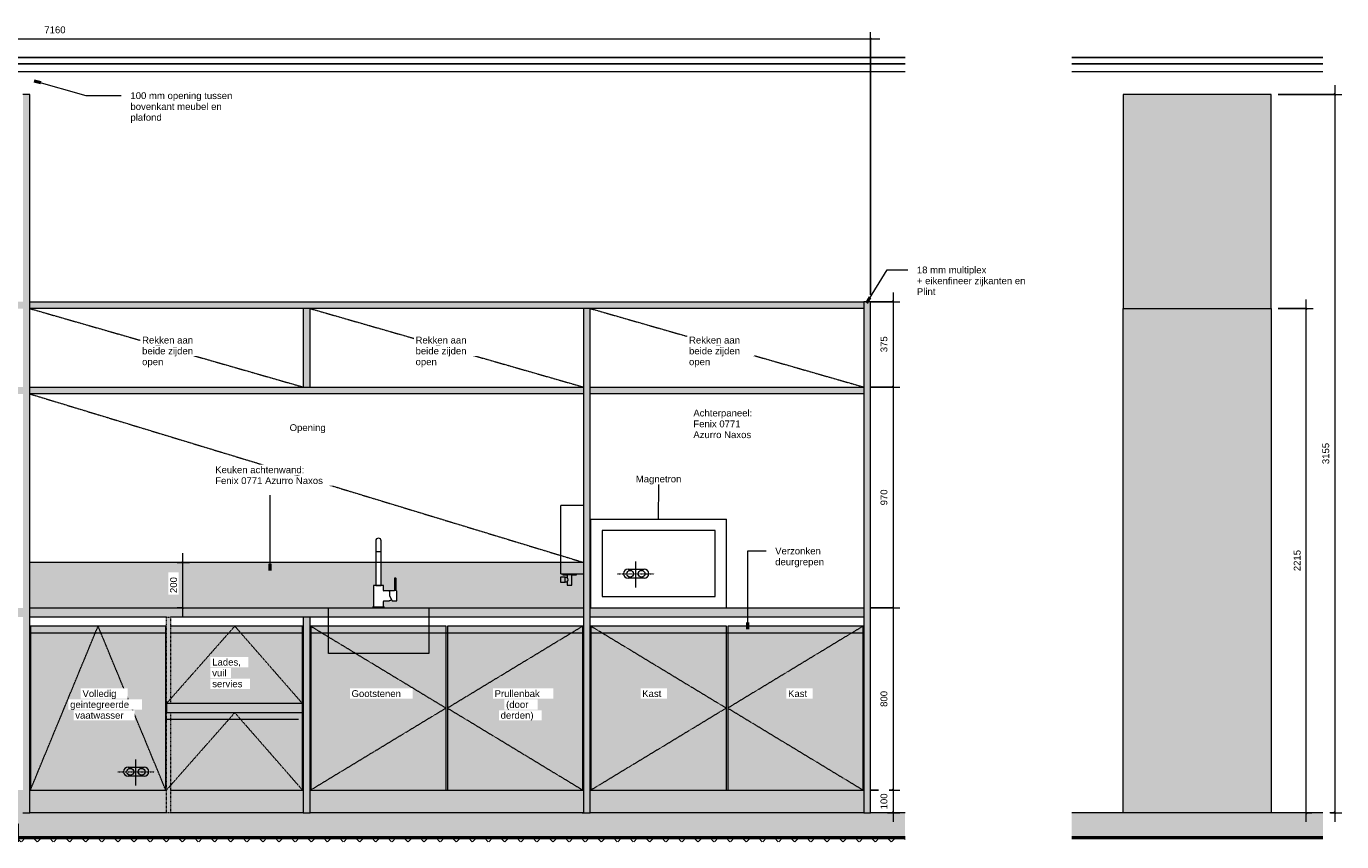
# Model space of a CAD drawing. Header units: millimetres. Extents: x 117981 to 165143, y 10338 to 94007.
# Tile 3 of 5: x 139698 to 145471, y 10523 to 14104. Entities that reach past the tile are written whole.
import ezdxf

# ---------------------------------------------------------------- set-up
doc = ezdxf.new("R2010")
doc.units = ezdxf.units.MM
for name, pattern in [('Dash dot Small', [6.35, 3.175, -1.5875, 0, -1.5875]), ('Dash xSmall', [4.7625, 2.38125, -2.38125]), ('Overhead xxSmall', [2.579688, 1.5875, -0.992188])]:
    doc.linetypes.add(name, pattern=pattern)
for name, color, linetype, lineweight in [('0-3', 90, 'Continuous', 5), ('A----M-', 8, 'Continuous', 5), ('A----M--20', 8, 'Continuous', 5), ('A09-NT--1', 10, 'Continuous', 50), ('A09-NT--2', 90, 'Continuous', 13), ('A09-NT--3', 7, 'Continuous', 13), ('A22-----1', 1, 'Continuous', 9), ('A23-----1', 9, 'Continuous', 5), ('A23-----2', 55, 'Continuous', 9), ('A23-----3', 250, 'Continuous', 13), ('A23-----4', 10, 'Continuous', 50), ('A29-----1', 250, 'Continuous', 13), ('A35-----1', 50, 'Continuous', 25), ('A35-----2', 250, 'Continuous', 13), ('A59-----1', 8, 'Continuous', 5), ('A69-----1', 8, 'Continuous', 5), ('A79-Y--', 8, 'Continuous', 5), ('A99----', 1, 'Continuous', 5), ('A99-----1', 1, 'Dash xSmall', 5), ('A99-----2', 1, 'Overhead xxSmall', 13), ('A99-----3', 1, 'Continuous', 13), ('A99-----4', 1, 'Dash dot Small', 13), ('A99--I-', 1, 'Continuous', 5), ('Detail Items-1', 7, 'Continuous', 5)]:
    doc.layers.add(name, color=color, linetype=linetype, lineweight=lineweight)
doc.styles.add('Arial_1', font='arial.ttf', dxfattribs={"height": 30})
doc.dimstyles.new('TD_Diagonal_1_5_mm', dxfattribs={"dimscale": 304.8, "dimtxt": 30.607782, "dimasz": 0.026247, "dimexe": 0.098425, "dimexo": 0.098425, "dimgap": 0.052493, "dimtad": 1, "dimdec": 0, "dimzin": 0, "dimdsep": 46, "dimtxsty": 'Arial_1', "dimblk1": 'OBLIQUE', "dimblk2": 'OBLIQUE', "dimsah": 1, "dimcen": 0.09, "dimdle": 0.131234, "dimazin": 2, "dimtfac": 1, "dimtdec": 4, "dimtix": 1, "dimtmove": 0, "dimatfit": 3, "dimfxl": 1, "dimtvp": 1, "dimtfill": 1, "dimtolj": 1, "dimtzin": 0, "dimarcsym": 2})

# ---------------------------------------------------------------- blocks, each defined once
blk = doc.blocks.new('HSR-D_ABT_ARCH_Interieur_rvt-3-P1 Pantry - Elevation C')
at = {"layer": 'A23-----1'}
blk.add_hatch(color=256, dxfattribs=at).paths.add_polyline_path([(123043.8, 10540), (125590.3, 10540), (125590.3, 10650), (118182.4, 10650), (118182.4, 10540), (122978.8, 10540)])
at = {"layer": 'A23-----2'}
h = blk.add_hatch(dxfattribs=at)
h.set_pattern_fill('FP_2', color=256, style=0, pattern_type=2)
h.set_pattern_definition([(45, (172839.495, 8118.03), (-35.35534, 35.35534), []), (135, (172839.495, 8118.03), (-35.35534, -35.35534), [])])
h.paths.add_polyline_path([(122812.3, 10523.3), (125590.3, 10523.3), (125590.3, 10540), (118182.4, 10540), (118182.4, 10523.3), (121886.3, 10523.3)])
at = {"layer": 'A22-----1'}
for p, q in [((119896.8, 12894.8), (119896.8, 13022)), ((119896.8, 12894.8), (119896.8, 13022)), ((119896.8, 12520), (119896.8, 12864.8)), ((119896.8, 12520), (119896.8, 12864.8)), ((119896.8, 11550), (119896.8, 12490)), ((119896.8, 11550), (119896.8, 12490)), ((119896.8, 11130), (119896.8, 11510)), ((119896.8, 11130), (119896.8, 11510)), ((119896.8, 10750), (119896.8, 11090)), ((119896.8, 10750), (119896.8, 11090))]:
    blk.add_line(p, q, dxfattribs=at)
at = {"layer": 'A23-----3'}
for p, q in [((118279.3, 10650), (118182.4, 10650)), ((125590.3, 10650), (125438.8, 10650))]:
    blk.add_line(p, q, dxfattribs=at)
at = {"layer": 'A23-----4'}
blk.add_line((125590.3, 10540), (118182.4, 10540), dxfattribs=at)
at = {"layer": 'A29-----1'}
for p, q in [((121699.3, 10600), (121689.3, 10600)), ((121689.3, 10600), (121689.3, 10523.3)), ((121699.3, 10523.3), (121699.3, 10600))]:
    blk.add_line(p, q, dxfattribs=at)
at = {"layer": 'A35-----1'}
for p, q in [((125590.3, 13967), (118182.4, 13967)), ((125590.3, 13940), (118182.4, 13940))]:
    blk.add_line(p, q, dxfattribs=at)
at = {"layer": 'A35-----2'}
blk.add_line((118182.4, 13905), (125590.3, 13905), dxfattribs=at)
blk = doc.blocks.new('Microwave - Magnetron-18255911-P1 Pantry - Elevation C')
at = {"layer": 'A69-----1'}
for p, q in [((124210.8, 11940), (124806.8, 11940)), ((124210.8, 11550), (124210.8, 11940)), ((124806.8, 11550), (124806.8, 11940)), ((124260.8, 11890), (124260.8, 11600)), ((124756.8, 11890), (124260.8, 11890)), ((124756.8, 11600), (124756.8, 11890)), ((124260.8, 11600), (124756.8, 11600))]:
    blk.add_line(p, q, dxfattribs=at)
blk = doc.blocks.new('717 Toilet Dispenser Exclusive - 717 Toilet Dispenser Exclusive-18296870-P1 Pantry - Elevation C')
at = {"layer": 'A79-Y--'}
for p, q in [((124098.8, 11685), (124077.8, 11685)), ((124077.8, 11685), (124077.8, 11663)), ((124077.8, 11663), (124098.8, 11663)), ((124087.8, 11700), (124087.8, 11695)), ((124087.8, 11695), (124107.8, 11695)), ((124098.8, 11683), (124098.8, 11685)), ((124107.8, 11683), (124098.8, 11683)), ((124098.8, 11665), (124098.8, 11683)), ((124098.8, 11663), (124098.8, 11665)), ((124098.8, 11665), (124107.8, 11665)), ((124107.8, 11695), (124107.8, 11683)), ((124127.8, 11695), (124107.8, 11695)), ((124107.8, 11665), (124107.8, 11650)), ((124127.8, 11650), (124127.8, 11695)), ((124127.8, 11695), (124147.8, 11695)), ((124147.8, 11695), (124147.8, 11700)), ((124107.8, 11650), (124127.8, 11650))]:
    blk.add_line(p, q, dxfattribs=at)
blk.add_arc((124099.6, 11674), 12.2, 312.29163, 47.70837, dxfattribs=at)
blk = doc.blocks.new('717 Paper Dispenser - 717 Paper Dispenser-18297893-P1 Pantry - Elevation C')
at = {"layer": 'A79-Y--'}
for p, q in [((124078.8, 11700), (124078.8, 12000)), ((124178.8, 12000), (124078.8, 12000)), ((124078.8, 11700), (124178.8, 11700))]:
    blk.add_line(p, q, dxfattribs=at)
blk = doc.blocks.new('Kitchen_Taps_Mixers_Mora-INXX-II-Sharp-Kitchen-Mixer_272051 - G3_8_ Brushed nickel-18373958-P1 Pantry - Elevation C')
at = {"layer": 'A59-----1'}
for p, q in [((123267.1, 11844.5), (123267.1, 11648)), ((123291.1, 11648), (123291.1, 11844.5)), ((123267.1, 11797.5), (123291.1, 11797.5)), ((123349.2, 11679.8), (123349.2, 11624.8)), ((123355.7, 11680.2), (123349.7, 11680.2)), ((123356.2, 11624.7), (123356.2, 11679.8)), ((123301.1, 11648), (123257.1, 11648)), ((123257.1, 11648), (123257.1, 11554.5)), ((123267.1, 11648), (123291.1, 11648)), ((123301.1, 11626.8), (123301.1, 11648)), ((123327.1, 11624.8), (123303.1, 11624.8)), ((123327.1, 11622.5), (123327.1, 11624.8)), ((123328.2, 11624.2), (123328.2, 11622.3)), ((123328.2, 11622.3), (123328.2, 11603.2)), ((123328.2, 11603.2), (123335.8, 11587)), ((123349.2, 11624.8), (123328.7, 11624.8)), ((123358.2, 11624.8), (123356.2, 11624.7)), ((123257.1, 11554.5), (123254.1, 11554.5)), ((123254.1, 11554.5), (123254.1, 11550)), ((123257.1, 11554.5), (123301.1, 11554.5)), ((123301.1, 11554.5), (123301.1, 11578.8)), ((123304.1, 11554.5), (123301.1, 11554.5)), ((123303.1, 11580.8), (123327.1, 11580.8)), ((123304.1, 11550), (123304.1, 11554.5)), ((123327.1, 11580.8), (123327.1, 11583)), ((123335.8, 11587), (123338.7, 11580.8)), ((123338.7, 11580.8), (123358.2, 11580.8))]:
    blk.add_line(p, q, dxfattribs=at)
for centre, radius, start, end in [((123279.1, 11844.5), 12, 0, 180), ((123349.7, 11679.8), 0.5, 90, 180), ((123355.7, 11679.8), 0.5, 0, 90), ((123303.1, 11626.8), 2, 180, 270), ((123323.3, 11602.9), 20, 75.80032, 79.0296), ((123328.7, 11624.2), 0.504, 90, 180), ((123358.2, 11623.8), 1, 2.73266, 90), ((122918, 11602.8), 441.7, 357.26734, 2.74123), ((123303.1, 11578.8), 2, 90, 180), ((123323.3, 11602.6), 20, 280.9704, 308.64462), ((123358.2, 11581.8), 1, 270.58606, 357.26734)]:
    blk.add_arc(centre, radius, start, end, dxfattribs=at)
blk = doc.blocks.new('HSR-D_ABT_ARCH_Interieur_rvt-4-P1 Pantry - Elevation B')
at = {"layer": 'A23-----1'}
blk.add_hatch(color=256, dxfattribs=at).paths.add_polyline_path([(93697.1, 10540), (93697.1, 10650), (92594.4, 10650), (92594.4, 10540)])
at = {"layer": 'A23-----2'}
h = blk.add_hatch(dxfattribs=at)
h.set_pattern_fill('FP_3', color=256, style=0, pattern_type=2)
h.set_pattern_definition([(45, (92985.165, 10930.866), (-35.3553, 35.3553), []), (135, (92985.165, 10930.866), (-35.3553, -35.3553), [])])
h.paths.add_polyline_path([(93697.1, 10540), (93697.1, 10540), (92594.4, 10540)])
at = {"layer": 'A23-----3'}
for p, q in [((92819.7, 10650), (92594.4, 10650)), ((93697.1, 10650), (93469.7, 10650))]:
    blk.add_line(p, q, dxfattribs=at)
at = {"layer": 'A23-----4'}
blk.add_line((93697.1, 10540), (92594.4, 10540), dxfattribs=at)
at = {"layer": 'A35-----1'}
for p, q in [((93697.1, 13967), (92594.4, 13967)), ((93697.1, 13940), (92594.4, 13940))]:
    blk.add_line(p, q, dxfattribs=at)
at = {"layer": 'A35-----2'}
blk.add_line((92594.4, 13905), (93697.1, 13905), dxfattribs=at)
blk = doc.blocks.new('DIMBLOCK20-P1 Pantry - Elevation C')
at = {"layer": 'A----M--20'}
for p, q in [((136203.9, 14048.8), (143443.4, 14048.8)), ((136243.9, 13935), (136243.9, 14078.8)), ((136243.9, 14048.8), (136243.9, 13935)), ((143403.4, 12924.8), (143403.4, 14078.8)), ((143403.4, 14048.8), (143403.4, 12924.8))]:
    blk.add_line(p, q, dxfattribs=at)
at = {"layer": 'A----M--20', "lineweight": 35}
for p, q in [((136243.9, 14048.8), (136239.9, 14044.8)), ((136243.9, 14048.8), (136247.9, 14052.8)), ((143403.4, 14048.8), (143399.4, 14044.8)), ((143403.4, 14048.8), (143407.4, 14052.8))]:
    blk.add_line(p, q, dxfattribs=at)
at = {"layer": 'A----M--20', "color": 0, "insert": (139777.5, 14103.7), "char_height": 30, "width": 110.753, "attachment_point": 1, "line_spacing_factor": 0.941778, "style": 'Arial_1', "bg_fill": 3, "box_fill_scale": 1.25, "bg_fill_color": 256, "bg_fill_true_color": 13158600, "bg_fill_transparency": 0}
blk.add_mtext('7160', dxfattribs=at)
blk = doc.blocks.new('_Oblique')
at = {"color": 0, "linetype": 'ByBlock', "lineweight": -2}
blk.add_line((-0.5, -0.5), (0.5, 0.5), dxfattribs=at)
blk = doc.blocks.new('DIMBLOCK21-P1 Pantry - Elevation C')
at = {"layer": 'A----M--20'}
for p, q in [((143501.8, 12934.8), (143501.8, 12520)), ((143403.4, 12894.8), (143531.8, 12894.8)), ((143501.8, 12894.8), (143403.4, 12894.8)), ((143403.4, 12520), (143531.8, 12520)), ((143501.8, 12520), (143403.4, 12520))]:
    blk.add_line(p, q, dxfattribs=at)
at = {"layer": 'A----M--20', "lineweight": 35}
for p, q in [((143501.8, 12894.8), (143497.8, 12898.8)), ((143501.8, 12894.8), (143505.8, 12890.8)), ((143501.8, 12520), (143497.8, 12524)), ((143501.8, 12520), (143505.8, 12516))]:
    blk.add_line(p, q, dxfattribs=at)
at = {"layer": 'A----M--20', "color": 0, "insert": (143446.9, 12672.8), "char_height": 30, "width": 83.065, "attachment_point": 1, "rotation": 90, "line_spacing_factor": 0.941778, "style": 'Arial_1', "bg_fill": 3, "box_fill_scale": 1.25, "bg_fill_color": 256, "bg_fill_true_color": 13158600, "bg_fill_transparency": 0}
blk.add_mtext('375', dxfattribs=at)
blk = doc.blocks.new('DIMBLOCK22-P1 Pantry - Elevation C')
at = {"layer": 'A----M--20'}
for p, q in [((143403.4, 12520), (143531.8, 12520)), ((143501.8, 12520), (143403.4, 12520)), ((143501.8, 12520), (143501.8, 11550)), ((143403.4, 11550), (143531.8, 11550)), ((143501.8, 11550), (143403.4, 11550))]:
    blk.add_line(p, q, dxfattribs=at)
at = {"layer": 'A----M--20', "lineweight": 35}
for p, q in [((143501.8, 12520), (143497.8, 12524)), ((143501.8, 12520), (143505.8, 12516)), ((143501.8, 11550), (143497.8, 11554)), ((143501.8, 11550), (143505.8, 11546))]:
    blk.add_line(p, q, dxfattribs=at)
at = {"layer": 'A----M--20', "color": 0, "insert": (143446.9, 12000.4), "char_height": 30, "width": 83.065, "attachment_point": 1, "rotation": 90, "line_spacing_factor": 0.941778, "style": 'Arial_1', "bg_fill": 3, "box_fill_scale": 1.25, "bg_fill_color": 256, "bg_fill_true_color": 13158600, "bg_fill_transparency": 0}
blk.add_mtext('970', dxfattribs=at)
blk = doc.blocks.new('DIMBLOCK23-P1 Pantry - Elevation C')
at = {"layer": 'A----M--20'}
for p, q in [((143403.4, 11550), (143531.8, 11550)), ((143501.8, 11550), (143403.4, 11550)), ((143501.8, 11550), (143501.8, 10750)), ((143400.4, 10750), (143531.8, 10750)), ((143501.8, 10750), (143400.4, 10750))]:
    blk.add_line(p, q, dxfattribs=at)
at = {"layer": 'A----M--20', "lineweight": 35}
for p, q in [((143501.8, 11550), (143497.8, 11554)), ((143501.8, 11550), (143505.8, 11546)), ((143501.8, 10750), (143497.8, 10754)), ((143501.8, 10750), (143505.8, 10746))]:
    blk.add_line(p, q, dxfattribs=at)
at = {"layer": 'A----M--20', "color": 0, "insert": (143446.9, 11115.4), "char_height": 30, "width": 83.065, "attachment_point": 1, "rotation": 90, "line_spacing_factor": 0.941778, "style": 'Arial_1', "bg_fill": 3, "box_fill_scale": 1.25, "bg_fill_color": 256, "bg_fill_true_color": 13158600, "bg_fill_transparency": 0}
blk.add_mtext('800', dxfattribs=at)
blk = doc.blocks.new('DIMBLOCK24-P1 Pantry - Elevation C')
at = {"layer": 'A----M--20'}
for p, q in [((143400.4, 10750), (143531.8, 10750)), ((143501.8, 10750), (143400.4, 10750)), ((143501.8, 10750), (143501.8, 10610)), ((143477.5, 10650), (143531.8, 10650)), ((143501.8, 10650), (143477.5, 10650))]:
    blk.add_line(p, q, dxfattribs=at)
at = {"layer": 'A----M--20', "lineweight": 35}
for p, q in [((143501.8, 10750), (143497.8, 10754)), ((143501.8, 10750), (143505.8, 10746)), ((143501.8, 10650), (143497.8, 10654)), ((143501.8, 10650), (143505.8, 10646))]:
    blk.add_line(p, q, dxfattribs=at)
at = {"layer": 'A----M--20', "color": 0, "insert": (143446.9, 10665.4), "char_height": 30, "width": 83.065, "attachment_point": 1, "rotation": 90, "line_spacing_factor": 0.941778, "style": 'Arial_1', "bg_fill": 3, "box_fill_scale": 1.25, "bg_fill_color": 256, "bg_fill_true_color": 13158600, "bg_fill_transparency": 0}
blk.add_mtext('100', dxfattribs=at)
blk = doc.blocks.new('DIMBLOCK26-P1 Pantry - Elevation C')
at = {"layer": 'A----M--20'}
for p, q in [((140384.5, 11790), (140384.5, 11510)), ((140360.1, 11750), (140414.5, 11750)), ((140384.5, 11750), (140360.1, 11750)), ((140360.1, 11550), (140414.5, 11550)), ((140384.5, 11550), (140360.1, 11550))]:
    blk.add_line(p, q, dxfattribs=at)
at = {"layer": 'A----M--20', "lineweight": 35}
for p, q in [((140384.5, 11750), (140380.5, 11754)), ((140384.5, 11750), (140388.5, 11746)), ((140384.5, 11550), (140380.5, 11554)), ((140384.5, 11550), (140388.5, 11546))]:
    blk.add_line(p, q, dxfattribs=at)
at = {"layer": 'A----M--20', "color": 0, "insert": (140329.5, 11615.4), "char_height": 30, "width": 83.065, "attachment_point": 1, "rotation": 90, "line_spacing_factor": 0.941778, "style": 'Arial_1', "bg_fill": 3, "box_fill_scale": 1.25, "bg_fill_color": 256, "bg_fill_true_color": 13158600, "bg_fill_transparency": 0}
blk.add_mtext('200', dxfattribs=at)
blk = doc.blocks.new('DIMBLOCK27-P1 Pantry - Elevation B')
at = {"layer": 'A----M--20'}
for p, q in [((145191.3, 13805), (145470.7, 13805)), ((145440.7, 13805), (145191.3, 13805)), ((145440.7, 13845), (145440.7, 10610)), ((145440.7, 10650), (145418.3, 10650)), ((145422.3, 10650), (145470.7, 10650))]:
    blk.add_line(p, q, dxfattribs=at)
at = {"layer": 'A----M--20', "lineweight": 35}
for p, q in [((145440.7, 13805), (145436.7, 13809)), ((145440.7, 13805), (145444.7, 13801)), ((145440.7, 10650), (145436.7, 10654)), ((145440.7, 10650), (145444.7, 10646))]:
    blk.add_line(p, q, dxfattribs=at)
at = {"layer": 'A----M--20', "color": 0, "insert": (145385.8, 12181.4), "char_height": 30, "width": 110.753, "attachment_point": 1, "rotation": 90, "line_spacing_factor": 0.941778, "style": 'Arial_1', "bg_fill": 3, "box_fill_scale": 1.25, "bg_fill_color": 256, "bg_fill_true_color": 13158600, "bg_fill_transparency": 0}
blk.add_mtext('3155', dxfattribs=at)
blk = doc.blocks.new('DIMBLOCK28-P1 Pantry - Elevation B')
at = {"layer": 'A----M--20'}
for p, q in [((145315.2, 10610), (145315.2, 12904.8)), ((145191.3, 12864.8), (145345.2, 12864.8)), ((145315.2, 12864.8), (145191.3, 12864.8)), ((145339.6, 10650), (145285.2, 10650)), ((145315.2, 10650), (145339.6, 10650))]:
    blk.add_line(p, q, dxfattribs=at)
at = {"layer": 'A----M--20', "lineweight": 35}
for p, q in [((145315.2, 12864.8), (145311.2, 12868.8)), ((145315.2, 12864.8), (145319.2, 12860.8)), ((145315.2, 10650), (145311.2, 10654)), ((145315.2, 10650), (145319.2, 10646))]:
    blk.add_line(p, q, dxfattribs=at)
at = {"layer": 'A----M--20', "color": 0, "insert": (145260.3, 11711.3), "char_height": 30, "width": 110.753, "attachment_point": 1, "rotation": 90, "line_spacing_factor": 0.941778, "style": 'Arial_1', "bg_fill": 3, "box_fill_scale": 1.25, "bg_fill_color": 256, "bg_fill_true_color": 13158600, "bg_fill_transparency": 0}
blk.add_mtext('2215', dxfattribs=at)

msp = doc.modelspace()

# ---------------------------------------------------------------- hatches: boundary and pattern name
at = {"layer": 'Detail Items-1'}
for points in [[(139713.4, 10650), (139713.4, 13805), (139683.4, 13805), (139683.4, 10650)], [(145161.3, 12864.8), (145161.3, 13805), (144511.3, 13805), (144511.3, 12864.8)], [(143403.4, 10650), (143403.4, 12894.8), (143373.4, 12894.8), (143373.4, 10650)], [(140913.4, 12520), (140943.4, 12520), (140943.4, 12864.8), (140913.4, 12864.8), (140913.4, 12520)], [(142143.4, 10650), (142173.4, 10650), (142173.4, 12864.8), (142143.4, 12864.8), (142143.4, 10750)], [(145161.3, 10650), (145161.3, 12864.8), (144511.3, 12864.8), (144511.3, 10650)], [(141268.8, 11550), (142143.4, 11550), (142143.4, 11750), (141255.8, 11750), (141255.8, 11648), (141231.8, 11648), (141231.8, 11750), (139713.4, 11750), (139713.4, 11550), (141218.8, 11550), (141218.8, 11554.5), (141221.8, 11554.5), (141221.8, 11648), (141265.8, 11648), (141265.8, 11626.2), (141266.3, 11625.3), (141267.2, 11624.8), (141267.8, 11624.8), (141291.8, 11624.8), (141291.8, 11622.5), (141292.9, 11622.3), (141292.9, 11624.2), (141293.4, 11624.8), (141313.9, 11624.8), (141313.9, 11679.8), (141314.4, 11680.2), (141320.4, 11680.2), (141320.9, 11679.8), (141320.9, 11624.7), (141322.9, 11624.7), (141323.9, 11623.8), (141324.4, 11602.8), (141323.9, 11581.7), (141322.9, 11580.8), (141303.4, 11580.8), (141300.4, 11587), (141296.3, 11584.5), (141291.8, 11583), (141291.8, 11580.8), (141267.2, 11580.7), (141266.3, 11580.2), (141265.8, 11579.3), (141265.8, 11578.8), (141265.8, 11554.5), (141268.8, 11554.5)], [(140913.4, 10650), (140943.4, 10650), (140943.4, 11510), (140913.4, 11510), (140913.4, 10750)], [(140310.4, 10750), (140310.4, 11470), (139716.4, 11470), (139716.4, 10750), (139850.9, 10750)], [(140946.4, 10750), (141540.4, 10750), (141540.4, 11470), (140946.4, 11470), (140946.4, 10963.1)], [(142038.5, 10750), (142140.4, 10750), (142140.4, 11470), (141546.4, 11470), (141546.4, 10750), (141702.9, 10750)], [(142770.4, 10750), (142770.4, 11470), (142176.4, 11470), (142176.4, 10750), (142628.9, 10750)], [(142776.4, 10750), (143370.4, 10750), (143370.4, 11470), (142776.4, 11470), (142776.4, 11155.5)], [(140316.4, 11090), (140910.4, 11090), (140910.4, 11130), (140313.4, 11130), (140313.4, 11090)]]:
    msp.add_hatch(color=256, dxfattribs=at).paths.add_polyline_path(points)
h = msp.add_hatch(color=256, dxfattribs=at)
h.paths.add_polyline_path([(137871.7, 12864.8), (138733.9, 12864.8), (138733.9, 12894.8), (137533.9, 12894.8), (137533.9, 12864.8), (137861.5, 12864.8)])
h.paths.add_polyline_path([(142173.4, 12864.8), (143373.4, 12864.8), (143373.4, 12894.8), (139713.4, 12894.8), (139713.4, 12864.8), (142143.4, 12864.8)])
h.paths.add_polyline_path([(137503.9, 12864.8), (137503.9, 12894.8), (136273.9, 12894.8), (136273.9, 12864.8), (137485.9, 12864.8)])
h.paths.add_polyline_path([(139222.3, 12864.8), (139683.4, 12864.8), (139683.4, 12894.8), (138763.9, 12894.8), (138763.9, 12864.8), (138895.5, 12864.8)])
h = msp.add_hatch(color=256, dxfattribs=at)
h.paths.add_polyline_path([(138763.9, 12490), (139683.4, 12490), (139683.4, 12520), (138763.9, 12520)])
h.paths.add_polyline_path([(136873.9, 12490), (136873.9, 12520), (136273.9, 12520), (136273.9, 12490), (136870.9, 12490)])
h.paths.add_polyline_path([(142401.5, 12490), (143373.4, 12490), (143373.4, 12520), (142173.4, 12520), (142173.4, 12490)])
h.paths.add_polyline_path([(137861.5, 12490), (138733.9, 12490), (138733.9, 12520), (137533.9, 12520), (137533.9, 12490)])
h.paths.add_polyline_path([(142143.4, 12490), (142143.4, 12520), (139713.4, 12520), (139713.4, 12490), (141702.9, 12490)])
h.paths.add_polyline_path([(136921.9, 12490), (137503.9, 12490), (137503.9, 12520), (136903.9, 12520), (136903.9, 12490)])
h = msp.add_hatch(color=256, dxfattribs=at)
h.paths.add_polyline_path([(143323.4, 11510), (143373.4, 11510), (143373.4, 11550), (142173.4, 11550), (142173.4, 11510), (143091.9, 11510)])
h.paths.add_polyline_path([(137965.5, 11510), (138733.9, 11510), (138733.9, 11550), (137533.9, 11550), (137533.9, 11510), (137861.5, 11510)])
h.paths.add_polyline_path([(142072.4, 11510), (142143.4, 11510), (142143.4, 11550), (139713.4, 11550), (139713.4, 11510), (142052.4, 11510)])
h.paths.add_polyline_path([(138763.9, 11510), (139683.4, 11510), (139683.4, 11550), (138763.9, 11550)])
h = msp.add_hatch(color=256, dxfattribs=at)
h.paths.add_polyline_path([(140331.4, 10650), (140331.4, 11090), (140313.4, 11090), (140313.4, 10650)])
h.paths.add_polyline_path([(140316.4, 11130), (140331.4, 11130), (140331.4, 11510), (140313.4, 11510), (140313.4, 11130)])
h = msp.add_hatch(color=256, dxfattribs=at)
h.paths.add_polyline_path([(140331.4, 10750), (140910.4, 10750), (140910.4, 11090), (140331.4, 11090)])
h.paths.add_polyline_path([(140776.9, 11130), (140910.4, 11130), (140910.4, 11470), (140331.4, 11470), (140331.4, 11130)])
h = msp.add_hatch(color=256, dxfattribs=at)
h.paths.add_polyline_path([(143323.4, 10650), (143373.4, 10650), (143373.4, 10750), (142173.4, 10750), (142173.4, 10650), (143265.5, 10650)])
h.paths.add_polyline_path([(136873.9, 10650), (136873.9, 10750), (136273.9, 10750), (136273.9, 10650)])
h.paths.add_polyline_path([(136921.9, 10650), (137503.9, 10650), (137503.9, 10750), (136903.9, 10750), (136903.9, 10650)])
h.paths.add_polyline_path([(137533.9, 10650), (138733.9, 10650), (138733.9, 10750), (137533.9, 10750)])
h.paths.add_polyline_path([(141702.9, 10650), (142143.4, 10650), (142143.4, 10750), (140943.4, 10750), (140943.4, 10650), (141654.5, 10650)])
h.paths.add_polyline_path([(138763.9, 10650), (139683.4, 10650), (139683.4, 10750), (138763.9, 10750)])
h.paths.add_polyline_path([(140913.4, 10650), (140913.4, 10750), (140331.4, 10750), (140331.4, 10650), (140776.9, 10650)])
h.paths.add_polyline_path([(140313.4, 10650), (140313.4, 10750), (139713.4, 10750), (139713.4, 10650), (139850.9, 10650)])

# ---------------------------------------------------------------- linework, layer by layer
at = {"layer": 'A09-NT--1'}
for p, q in [((139733.4, 13865.3), (139762.2, 13857)), ((143386.3, 12889.4), (143402.1, 12914.9)), ((140768.6, 11714.2), (140768.6, 11744.2)), ((142865.4, 11456.2), (142865.4, 11486.2))]:
    msp.add_line(p, q, dxfattribs=at)
at = {"layer": 'A09-NT--2'}
for p, q in [((139733.4, 13865.3), (139960, 13799.6)), ((139960, 13799.6), (140115.3, 13799.6)), ((143386.3, 12889.4), (143476.4, 13034.3)), ((143476.4, 13034.3), (143566.5, 13034.3)), ((140768.6, 11714.2), (140768.6, 12044.8)), ((142865.4, 11800), (142944.7, 11800)), ((142865.4, 11456.2), (142865.4, 11800))]:
    msp.add_line(p, q, dxfattribs=at)
at = {"layer": 'A99----'}
for p, q in [((139713.4, 13805), (139683.4, 13805)), ((139713.4, 10650), (139713.4, 13805)), ((144511.3, 13805), (144511.3, 12864.8)), ((145161.3, 13805), (144511.3, 13805)), ((145161.3, 12864.8), (145161.3, 13805)), ((139713.4, 12894.8), (143373.4, 12894.8)), ((143403.4, 12894.8), (143373.4, 12894.8)), ((143373.4, 12894.8), (143373.4, 10650)), ((143403.4, 10650), (143403.4, 12894.8)), ((140913.4, 12864.8), (139713.4, 12864.8)), ((140943.4, 12864.8), (140913.4, 12864.8)), ((140913.4, 12864.8), (140913.4, 12520)), ((142143.4, 12864.8), (140943.4, 12864.8)), ((140943.4, 12520), (140943.4, 12864.8)), ((142173.4, 12864.8), (142143.4, 12864.8)), ((142143.4, 12864.8), (142143.4, 10650)), ((143373.4, 12864.8), (142173.4, 12864.8)), ((142173.4, 10650), (142173.4, 12864.8)), ((144511.3, 10650), (144511.3, 12864.8)), ((144511.3, 12864.8), (145161.3, 12864.8)), ((145161.3, 12864.8), (145161.3, 10650)), ((139713.4, 12520), (140913.4, 12520)), ((142143.4, 12490), (139713.4, 12490)), ((140913.4, 12520), (140943.4, 12520)), ((140943.4, 12520), (142143.4, 12520)), ((142173.4, 12520), (143373.4, 12520)), ((143373.4, 12490), (142173.4, 12490)), ((142143.4, 11750), (139713.4, 11750)), ((139713.4, 11550), (142143.4, 11550)), ((139713.4, 11550), (142143.4, 11550)), ((142173.4, 11550), (143373.4, 11550)), ((140313.4, 11510), (139713.4, 11510)), ((140913.4, 11510), (140331.4, 11510)), ((140943.4, 11510), (140913.4, 11510)), ((140913.4, 11510), (140913.4, 10650)), ((142143.4, 11510), (140943.4, 11510)), ((140943.4, 10650), (140943.4, 11510)), ((143373.4, 11510), (142173.4, 11510)), ((140310.4, 11470), (139716.4, 11470)), ((139716.4, 11470), (139716.4, 10750)), ((140310.4, 10750), (140310.4, 11470)), ((140910.4, 11470), (140331.4, 11470)), ((140910.4, 11130), (140910.4, 11470)), ((141540.4, 11470), (140946.4, 11470)), ((140946.4, 11470), (140946.4, 10750)), ((141540.4, 10750), (141540.4, 11470)), ((142140.4, 11470), (141546.4, 11470)), ((141546.4, 11470), (141546.4, 10750)), ((142140.4, 10750), (142140.4, 11470)), ((142770.4, 11470), (142176.4, 11470)), ((142176.4, 11470), (142176.4, 10750)), ((142770.4, 10750), (142770.4, 11470)), ((143370.4, 11470), (142776.4, 11470)), ((142776.4, 11470), (142776.4, 10750)), ((143370.4, 10750), (143370.4, 11470)), ((140910.4, 11130), (140313.4, 11130)), ((140313.4, 11130), (140313.4, 11090)), ((140313.4, 11090), (140910.4, 11090)), ((140910.4, 11090), (140910.4, 11130)), ((140910.4, 10750), (140910.4, 11090)), ((139713.4, 10750), (140313.4, 10750)), ((139716.4, 10750), (140310.4, 10750)), ((140331.4, 10750), (140913.4, 10750)), ((140331.4, 10750), (140910.4, 10750)), ((140943.4, 10750), (142143.4, 10750)), ((140946.4, 10750), (141540.4, 10750)), ((141546.4, 10750), (142140.4, 10750)), ((142173.4, 10750), (143373.4, 10750)), ((142176.4, 10750), (142770.4, 10750)), ((142776.4, 10750), (143370.4, 10750)), ((139683.4, 10650), (139713.4, 10650)), ((140313.4, 10650), (139713.4, 10650)), ((140913.4, 10650), (140331.4, 10650)), ((140913.4, 10650), (140943.4, 10650)), ((142143.4, 10650), (140943.4, 10650)), ((142143.4, 10650), (142173.4, 10650)), ((143373.4, 10650), (142173.4, 10650)), ((143373.4, 10650), (143403.4, 10650)), ((145161.3, 10650), (144511.3, 10650))]:
    msp.add_line(p, q, dxfattribs=at)
at = {"layer": 'A99-----1'}
for p, q in [((140313.4, 11130), (140313.4, 11510)), ((140313.4, 11510), (140331.4, 11510)), ((140331.4, 11510), (140331.4, 11130)), ((140313.4, 10650), (140313.4, 11090)), ((140331.4, 11090), (140331.4, 10650)), ((140331.4, 10650), (140313.4, 10650))]:
    msp.add_line(p, q, dxfattribs=at)
at = {"layer": 'A99-----2'}
for p, q in [((139713.4, 12864.8), (140913.4, 12520)), ((140943.4, 12864.8), (142143.4, 12520)), ((142173.4, 12864.8), (143373.4, 12520)), ((139713.4, 12490), (142143.4, 11750)), ((142373.4, 11639.2), (142373.4, 11754.2)), ((141022.7, 11550), (141022.7, 11350)), ((141464.2, 11550), (141464.2, 11350)), ((139713.4, 11440), (140313.4, 11440)), ((139716.4, 10750), (140013.4, 11470)), ((140310.4, 10750), (140013.4, 11470)), ((140313.4, 11130), (140613.4, 11470)), ((140331.4, 11440), (140910.4, 11440)), ((140910.4, 11130), (140613.4, 11470)), ((140943.4, 11440), (142140.4, 11440)), ((140946.4, 11470), (141540.4, 11110)), ((142140.4, 11470), (141546.4, 11110)), ((142173.4, 11440), (143370.4, 11440)), ((142176.4, 11470), (142770.4, 11110)), ((143370.4, 11470), (142776.4, 11110)), ((141464.2, 11350), (141024.2, 11350)), ((140313.4, 10750), (140613.4, 11090)), ((140910.4, 10750), (140613.4, 11090)), ((141540.4, 11110), (140946.4, 10750)), ((141546.4, 11110), (142140.4, 10750)), ((142770.4, 11110), (142176.4, 10750)), ((142776.4, 11110), (143370.4, 10750)), ((140892.4, 11060), (140313.4, 11060)), ((140179.5, 10769.7), (140179.5, 10884.7)), ((142138.4, 10650), (142143.4, 10650))]:
    msp.add_line(p, q, dxfattribs=at)
at = {"layer": 'A99-----3'}
for p, q in [((142339.2, 11720), (142409.7, 11720)), ((142409.7, 11680), (142339.2, 11680)), ((140145.3, 10850.5), (140215.8, 10850.5)), ((140215.8, 10810.5), (140145.3, 10810.5))]:
    msp.add_line(p, q, dxfattribs=at)
for centre in [(142348.4, 11700), (142398.4, 11700), (140154.6, 10830.5), (140204.5, 10830.5)]:
    msp.add_circle(centre, 15, dxfattribs=at)
for centre, start, end in [((142339.2, 11700), 90, 270), ((142409.7, 11700), 270, 90), ((140145.3, 10830.5), 90, 270), ((140215.8, 10830.5), 270, 90)]:
    msp.add_arc(centre, 20, start, end, dxfattribs=at)
at = {"layer": 'A99-----4'}
for p, q in [((142293.4, 11700), (142453.4, 11700)), ((140099.6, 10830.5), (140259.6, 10830.5))]:
    msp.add_line(p, q, dxfattribs=at)
at = {"layer": 'A99--I-'}
msp.add_line((142473.4, 11940), (142473.5, 12092.1), dxfattribs=at)

# ---------------------------------------------------------------- block references
at = {"layer": '0-3'}
for name, p in [('HSR-D_ABT_ARCH_Interieur_rvt-3-P1 Pantry - Elevation C', (17964.6, 0)), ('HSR-D_ABT_ARCH_Interieur_rvt-4-P1 Pantry - Elevation B', (51691.6, 0))]:
    msp.add_blockref(name, p, dxfattribs=at)
at = {"layer": 'A59-----1'}
msp.add_blockref('Kitchen_Taps_Mixers_Mora-INXX-II-Sharp-Kitchen-Mixer_272051 - G3_8_ Brushed nickel-18373958-P1 Pantry - Elevation C', (17964.6, 0), dxfattribs=at)
at = {"layer": 'A69-----1'}
msp.add_blockref('Microwave - Magnetron-18255911-P1 Pantry - Elevation C', (17964.6, 0), dxfattribs=at)
at = {"layer": 'A79-Y--'}
for name in ['717 Paper Dispenser - 717 Paper Dispenser-18297893-P1 Pantry - Elevation C', '717 Toilet Dispenser Exclusive - 717 Toilet Dispenser Exclusive-18296870-P1 Pantry - Elevation C']:
    msp.add_blockref(name, (17964.6, 0), dxfattribs=at)

# ---------------------------------------------------------------- texts
at = {"layer": 'A09-NT--3', "insert": (143606.5, 13049.3), "char_height": 30, "width": 384.81, "attachment_point": 1, "style": 'Arial_1', "bg_fill": 3, "box_fill_scale": 1.25, "bg_fill_color": 256, "bg_fill_true_color": 13158600, "bg_fill_transparency": 0}
msp.add_mtext('18 mm multiplex ', dxfattribs=at)

# ---------------------------------------------------------------- next in the draw order: texts
at = {"layer": 'A09-NT--3', "char_height": 30, "attachment_point": 1, "style": 'Arial_1', "bg_fill": 3, "box_fill_scale": 1.25, "bg_fill_color": 256, "bg_fill_true_color": 13158600, "bg_fill_transparency": 0}
for s, insert, width in [('100 mm opening tussen ', (140155.3, 13814.6), 559.578), ('+ eikenfineer zijkanten en ', (143606.5, 13001.7), 591.645), ('Rekken aan ', (140206.6, 12741.2), 283.797), ('Rekken aan ', (141406.6, 12741.2), 283.797), ('Rekken aan ', (142606.6, 12741.2), 283.797), ('Achterpaneel: ', (142625.6, 12420.9), 325.485), ('Opening', (140853.9, 12356.7), 190.802), ('Keuken achtenwand: ', (140527.2, 12171.7), 487.426), ('Verzonken ', (142984.7, 11815), 254.937), ('Lades,', (140514.2, 11326.9), 150.717), ('Volledig ', (139945, 11188.7), 190.802), ('Gootstenen', (141125.7, 11188.7), 261.35), ('Prullenbak ', (141753.5, 11188.7), 250.126), ('Kast', (142401.2, 11188.7), 101.013), ('Kast', (143041.2, 11188.7), 101.013)]:
    msp.add_mtext(s, dxfattribs=dict(at, insert=insert, width=width))
at = {"layer": 'A99--I-', "insert": (142372.9, 12131.3), "char_height": 30, "width": 242.11, "attachment_point": 1, "style": 'Arial_1', "bg_fill": 3, "box_fill_scale": 1.25, "bg_fill_color": 256, "bg_fill_true_color": 13158600, "bg_fill_transparency": 0}
msp.add_mtext('Magnetron', dxfattribs=at)

# ---------------------------------------------------------------- next in the draw order: dimensions: what is measured, and where the dimension line sits
at = {"layer": 'A----M-'}
for base, p1, p2, override, picture, middle in [((145440.7, 10650), (145161.3, 13805), (145392.3, 10650), {"dimpost": '<>', "dimfxl": 3163.445691}, 'DIMBLOCK27-P1 Pantry - Elevation B', (145409.4, 12227.5)), ((140384.5, 11550), (140390.1, 11750), (140390.1, 11550), {"dimpost": '<>', "dimfxl": 200}, 'DIMBLOCK26-P1 Pantry - Elevation C', (140353.1, 11650))]:
    dim = msp.add_linear_dim(base=base, p1=p1, p2=p2, angle=90, dimstyle='TD_Diagonal_1_5_mm', override=override, dxfattribs=at)
    dim.commit()
    dim.dimension.update_dxf_attribs({"geometry": picture, "text_midpoint": middle})

# ---------------------------------------------------------------- next in the draw order: texts
at = {"layer": 'A09-NT--3', "char_height": 30, "attachment_point": 1, "style": 'Arial_1', "bg_fill": 3, "box_fill_scale": 1.25, "bg_fill_color": 256, "bg_fill_true_color": 13158600, "bg_fill_transparency": 0}
for s, insert, width in [('bovenkant meubel en ', (140155.3, 13766.9), 495.443), ('Plint', (143606.5, 12954.1), 99.409), ('beide zijden ', (140206.6, 12693.6), 278.987), ('beide zijden ', (141406.6, 12693.6), 278.987), ('beide zijden ', (142606.6, 12693.6), 278.987), ('Fenix 0771 ', (142625.6, 12373.3), 266.16), ('Fenix 0771 Azurro Naxos', (140527.2, 12124), 569.198), ('deurgrepen', (142984.7, 11767.3), 256.54), ('vuil', (140514.2, 11279.3), 75.359), ('geintegreerde', (139890.8, 11141), 307.848), ('(door ', (141803.8, 11141), 131.477)]:
    msp.add_mtext(s, dxfattribs=dict(at, insert=insert, width=width))

# ---------------------------------------------------------------- next in the draw order: dimensions: what is measured, and where the dimension line sits
at = {"layer": 'A----M-'}
dim = msp.add_linear_dim(base=(145315.2, 12864.8), p1=(145309.6, 10650), p2=(145161.3, 12864.8), angle=90, dimstyle='TD_Diagonal_1_5_mm', override={"dimpost": '<>', "dimfxl": 2219.771343}, dxfattribs=at)
dim.commit()
dim.dimension.update_dxf_attribs({"geometry": 'DIMBLOCK28-P1 Pantry - Elevation B', "text_midpoint": (145283.9, 11757.4)})

# ---------------------------------------------------------------- next in the draw order: texts
at = {"layer": 'A09-NT--3', "char_height": 30, "attachment_point": 1, "style": 'Arial_1', "bg_fill": 3, "box_fill_scale": 1.25, "bg_fill_color": 256, "bg_fill_true_color": 13158600, "bg_fill_transparency": 0}
for s, insert, width in [('plafond', (140155.3, 13719.3), 165.148), ('open', (140206.6, 12646), 110.633), ('open', (141406.6, 12646), 110.633), ('open', (142606.6, 12646), 110.633), ('Azurro Naxos', (142625.6, 12325.7), 303.038), ('servies', (140514.2, 11231.7), 158.734), ('vaatwasser', (139913.2, 11093.4), 253.333), ('derden)', (141780, 11093.4), 173.165)]:
    msp.add_mtext(s, dxfattribs=dict(at, insert=insert, width=width))

# ---------------------------------------------------------------- next in the draw order: dimensions: what is measured, and where the dimension line sits
at = {"layer": 'A----M-'}
dim = msp.add_linear_dim(base=(143403.4363, 14048.8005), p1=(136243.9332, 13905), p2=(143403.4363, 12894.8119), dimstyle='TD_Diagonal_1_5_mm', override={"dimpost": '<>', "dimfxl": 7230.419319}, dxfattribs=at)
dim.commit()
dim.dimension.update_dxf_attribs({"geometry": 'DIMBLOCK20-P1 Pantry - Elevation C', "text_midpoint": (139823.6848, 14080.1176)})

# ---------------------------------------------------------------- next in the draw order: dimensions: what is measured, and where the dimension line sits
dim = msp.add_linear_dim(base=(143501.8, 12520), p1=(143373.4, 12894.8), p2=(143373.4, 12520), angle=90, dimstyle='TD_Diagonal_1_5_mm', override={"dimpost": '<>', "dimfxl": 374.811921}, dxfattribs=at)
dim.commit()
dim.dimension.update_dxf_attribs({"geometry": 'DIMBLOCK21-P1 Pantry - Elevation C', "text_midpoint": (143470.5, 12707.4)})

# ---------------------------------------------------------------- next in the draw order: dimensions: what is measured, and where the dimension line sits
dim = msp.add_linear_dim(base=(143501.8, 11550), p1=(143373.4, 12520), p2=(143373.4, 11550), angle=90, dimstyle='TD_Diagonal_1_5_mm', override={"dimpost": '<>', "dimfxl": 970}, dxfattribs=at)
dim.commit()
dim.dimension.update_dxf_attribs({"geometry": 'DIMBLOCK22-P1 Pantry - Elevation C', "text_midpoint": (143470.5, 12035)})

# ---------------------------------------------------------------- next in the draw order: dimensions: what is measured, and where the dimension line sits
dim = msp.add_linear_dim(base=(143501.8, 10750), p1=(143373.4, 11550), p2=(143370.4, 10750), angle=90, dimstyle='TD_Diagonal_1_5_mm', override={"dimpost": '<>', "dimfxl": 800.005625}, dxfattribs=at)
dim.commit()
dim.dimension.update_dxf_attribs({"geometry": 'DIMBLOCK23-P1 Pantry - Elevation C', "text_midpoint": (143470.5, 11150)})

# ---------------------------------------------------------------- next in the draw order: dimensions: what is measured, and where the dimension line sits
dim = msp.add_linear_dim(base=(143501.8, 10650), p1=(143370.4, 10750), p2=(143507.5, 10650), angle=90, dimstyle='TD_Diagonal_1_5_mm', override={"dimpost": '<>', "dimfxl": 169.669114}, dxfattribs=at)
dim.commit()
dim.dimension.update_dxf_attribs({"geometry": 'DIMBLOCK24-P1 Pantry - Elevation C', "text_midpoint": (143470.5, 10700)})

doc.saveas('drawing.dxf')
